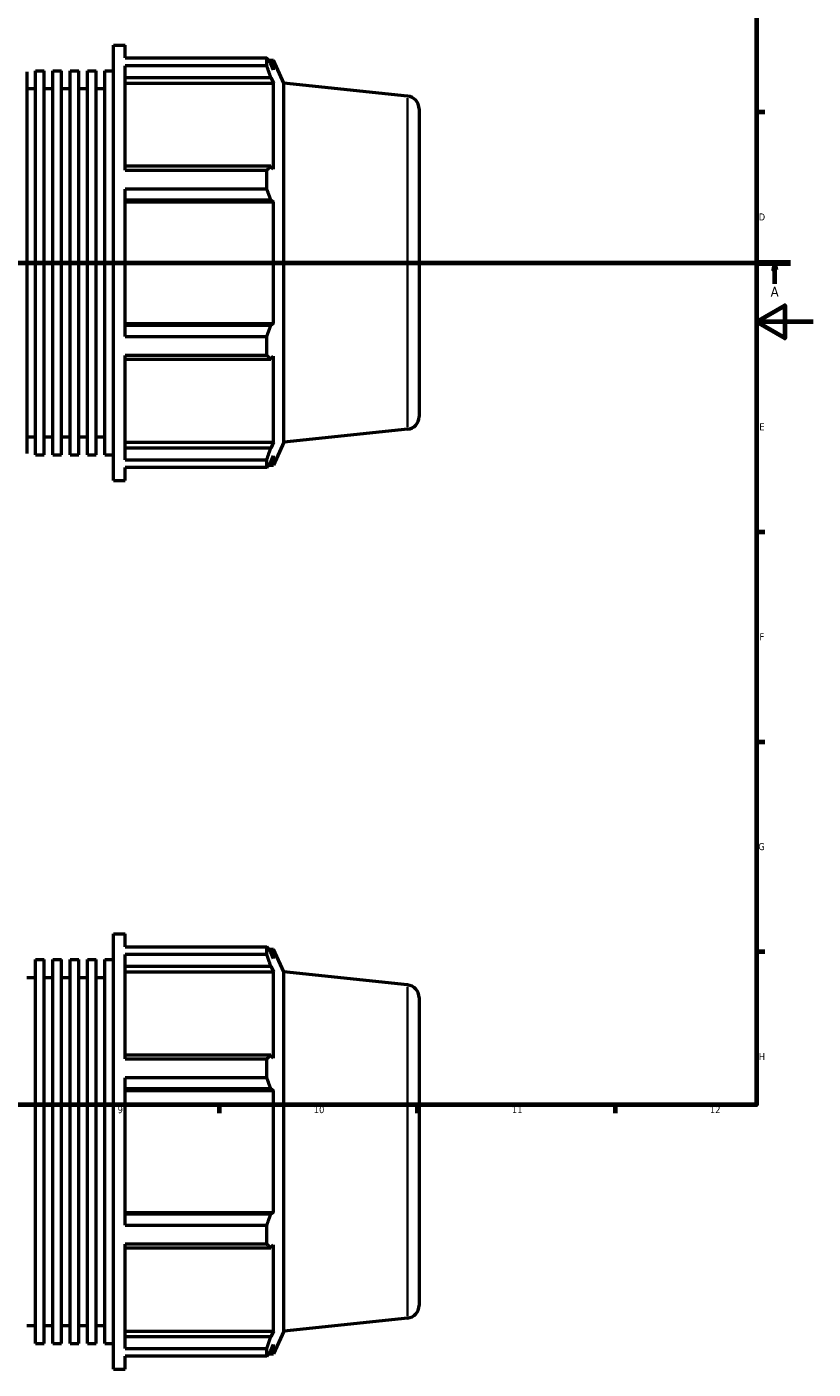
# Model space of a CAD drawing. Header units: millimetres. Extents: x -172 to 1405, y -73 to 983.
# Tile 4 of 7: x 563 to 841, y -73 to 401. Entities that reach past the tile are written whole.
import ezdxf

# ---------------------------------------------------------------- set-up
doc = ezdxf.new("R2010")
doc.units = ezdxf.units.MM
doc.linetypes.add('CHAIN', pattern=[0.7087, 0.4724, -0.0591, 0.1181, -0.0591])
for name, color, linetype, lineweight in [('Border (ISO)', 7, 'Continuous', 70), ('Section Line (ISO)', 7, 'CHAIN', 70), ('Visible (ISO)', 7, 'Continuous', 50), ('Visible Narrow (ISO)', 7, 'Continuous', 35)]:
    doc.layers.add(name, color=color, linetype=linetype, lineweight=lineweight)
doc.styles.add('Label Text (ISO)', font='tahoma.ttf')
doc.styles.add('Note Text (ISO)', font='tahoma.ttf')

# ---------------------------------------------------------------- blocks, each defined once
blk = doc.blocks.new('Borders Default Border')
at = {"layer": 'Border (ISO)'}
for p, q in [((821, 371.25), (823.9, 371.25)), ((821, 222.75), (823.9, 222.75)), ((821, 148.5), (823.9, 148.5)), ((821, 74.25), (823.9, 74.25)), ((630.75, 20), (630.75, 17.1)), ((700.83, 20), (700.83, 17.1)), ((770.92, 20), (770.92, 17.1))]:
    blk.add_line(p, q, dxfattribs=at)
at = {"layer": 'Border (ISO)', "flags": 128}
for points in [[(20, 20), (20, 574), (821, 574), (821, 20), (20, 20)], [(841, 297), (821, 297), (831, 302.77), (831, 291.23), (821, 297)]]:
    blk.add_lwpolyline(points, dxfattribs=at)
at = {"layer": 'Border (ISO)', "color": 232, "true_color": 0xca0064, "char_height": 2.5, "attachment_point": 7, "style": 'Note Text (ISO)'}
for s, insert in [('D', (821.73, 332.88)), ('E', (821.94, 258.63)), ('F', (822, 184.38)), ('G', (821.61, 110.08)), ('H', (821.74, 35.88)), ('9', (594.88, 17.05)), ('10', (664.29, 17.05)), ('11', (734.37, 17.1)), ('12', (804.46, 17.1))]:
    blk.add_mtext(s, dxfattribs=dict(at, insert=insert))
blk = doc.blocks.new('2dTransSection0')
at = {"layer": 'Section Line (ISO)', "linetype": 'CHAIN'}
blk.add_line((235.03, 317.93), (833.03, 317.93), dxfattribs=at)
at = {"layer": 'Section Line (ISO)', "linetype": 'Continuous', "lineweight": 140}
blk.add_line((821.86, 317.93), (833.03, 317.93), dxfattribs=at)
at = {"layer": 'Section Line (ISO)', "linetype": 'Continuous'}
for p, q in [((827.45, 317.93), (826.95, 315.43)), ((826.95, 315.43), (827.95, 315.43)), ((827.45, 315.43), (827.45, 317.93)), ((827.95, 315.43), (827.45, 317.93)), ((827.45, 310.43), (827.45, 315.43))]:
    blk.add_line(p, q, dxfattribs=at)
at = {"layer": 'Section Line (ISO)', "linetype": 'Continuous', "flags": 128}
blk.add_lwpolyline([(827.95, 315.43), (827.45, 317.93), (826.95, 315.43), (827.95, 315.43)], dxfattribs=at)
at = {"layer": 'Section Line (ISO)'}
blk.add_solid([(827.95, 315.43), (827.45, 317.93), (826.95, 315.43), (827.95, 315.43)], dxfattribs=at)
at = {"layer": 'Section Line (ISO)', "insert": (825.96, 305.93), "char_height": 3.5, "attachment_point": 7, "style": 'Label Text (ISO)'}
blk.add_mtext('A', dxfattribs=at)

msp = doc.modelspace()

# ---------------------------------------------------------------- linework, layer by layer
at = {"layer": 'Visible (ISO)'}
for p, q in [((593.374, 240.927), (593.374, 394.927)), ((593.374, 394.927), (597.562, 394.927)), ((597.562, 390.379), (597.562, 394.927)), ((597.562, 390.379), (647.677, 390.379)), ((647.677, 387.594), (647.677, 390.379)), ((648.274, 389.537), (650.077, 389.537)), ((653.674, 381.457), (650.077, 389.537)), ((650.077, 386.223), (650.077, 389.537)), ((562.746, 385.427), (562.746, 250.427)), ((565.808, 250.013), (565.808, 385.841)), ((565.808, 385.841), (568.871, 385.841)), ((568.871, 250.013), (568.871, 385.841)), ((571.934, 250.013), (571.934, 385.841)), ((571.934, 385.841), (574.997, 385.841)), ((574.997, 250.013), (574.997, 385.841)), ((578.06, 250.013), (578.06, 385.841)), ((578.06, 385.841), (581.123, 385.841)), ((581.123, 250.013), (581.123, 385.841)), ((584.186, 250.013), (584.186, 385.841)), ((584.186, 385.841), (587.248, 385.841)), ((587.248, 250.013), (587.248, 385.841)), ((590.311, 250.013), (590.311, 385.841)), ((590.311, 385.841), (593.374, 385.841)), ((597.562, 350.722), (597.562, 387.594)), ((647.677, 387.594), (597.562, 387.594)), ((650.077, 386.223), (649.048, 388.426)), ((597.562, 383.495), (649.048, 383.495)), ((597.562, 381.446), (650.077, 381.446)), ((649.048, 383.495), (650.077, 381.446)), ((650.077, 350.993), (650.077, 381.446)), ((653.674, 254.397), (653.674, 381.457)), ((697.502, 376.851), (653.674, 381.457)), ((562.746, 379.527), (565.808, 379.527)), ((568.871, 379.527), (571.934, 379.527)), ((574.997, 379.527), (578.06, 379.527)), ((581.123, 379.527), (584.186, 379.527)), ((587.248, 379.527), (590.311, 379.527)), ((701.531, 372.376), (701.531, 263.479)), ((649.048, 352.06), (597.562, 352.06)), ((650.077, 350.993), (649.048, 352.06)), ((597.562, 350.722), (647.677, 350.722)), ((647.677, 344), (647.677, 350.722)), ((597.562, 291.855), (597.562, 344)), ((647.677, 344), (597.562, 344)), ((597.562, 340.156), (649.048, 340.156)), ((597.562, 339.461), (650.077, 339.461)), ((649.048, 340.156), (650.077, 339.461)), ((650.077, 296.394), (650.077, 339.461)), ((597.562, 296.394), (650.077, 296.394)), ((649.048, 295.699), (597.562, 295.699)), ((650.077, 296.394), (649.048, 295.699)), ((597.562, 291.855), (647.677, 291.855)), ((647.677, 285.133), (647.677, 291.855)), ((597.562, 248.26), (597.562, 285.133)), ((647.677, 285.133), (597.562, 285.133)), ((597.562, 283.795), (649.048, 283.795)), ((649.048, 283.795), (650.077, 284.862)), ((650.077, 254.409), (650.077, 284.862)), ((697.502, 259.004), (653.674, 254.397)), ((562.746, 256.327), (565.808, 256.327)), ((568.871, 256.327), (571.934, 256.327)), ((574.997, 256.327), (578.06, 256.327)), ((581.123, 256.327), (584.186, 256.327)), ((587.248, 256.327), (590.311, 256.327)), ((597.562, 254.409), (650.077, 254.409)), ((649.048, 252.36), (597.562, 252.36)), ((650.077, 254.409), (649.048, 252.36)), ((653.674, 254.397), (650.077, 246.317)), ((565.808, 250.013), (568.871, 250.013)), ((571.934, 250.013), (574.997, 250.013)), ((578.06, 250.013), (581.123, 250.013)), ((584.186, 250.013), (587.248, 250.013)), ((590.311, 250.013), (593.374, 250.013)), ((597.562, 248.26), (647.677, 248.26)), ((647.677, 245.476), (647.677, 248.26)), ((649.048, 247.429), (650.077, 249.632)), ((650.077, 246.317), (650.077, 249.632)), ((597.562, 240.927), (597.562, 245.476)), ((647.677, 245.476), (597.562, 245.476)), ((648.274, 246.317), (650.077, 246.317)), ((593.374, 240.927), (597.562, 240.927)), ((593.374, -73.471), (593.374, 80.529)), ((593.374, 80.529), (597.562, 80.529)), ((597.562, 75.98), (597.562, 80.529)), ((597.562, 75.98), (647.677, 75.98)), ((647.677, 73.196), (647.677, 75.98)), ((565.808, -64.385), (565.808, 71.443)), ((565.808, 71.443), (568.871, 71.443)), ((568.871, -64.385), (568.871, 71.443)), ((571.934, -64.385), (571.934, 71.443)), ((571.934, 71.443), (574.997, 71.443)), ((574.997, -64.385), (574.997, 71.443)), ((578.06, -64.385), (578.06, 71.443)), ((578.06, 71.443), (581.123, 71.443)), ((581.123, -64.385), (581.123, 71.443)), ((584.186, -64.385), (584.186, 71.443)), ((584.186, 71.443), (587.248, 71.443)), ((587.248, -64.385), (587.248, 71.443)), ((590.311, -64.385), (590.311, 71.443)), ((590.311, 71.443), (593.374, 71.443)), ((597.562, 36.324), (597.562, 73.196)), ((647.677, 73.196), (597.562, 73.196)), ((648.274, 75.139), (650.077, 75.139)), ((650.077, 71.824), (649.048, 74.028)), ((653.674, 67.059), (650.077, 75.139)), ((650.077, 71.824), (650.077, 75.139)), ((597.562, 69.097), (649.048, 69.097)), ((597.562, 67.048), (650.077, 67.048)), ((649.048, 69.097), (650.077, 67.048)), ((650.077, 36.595), (650.077, 67.048)), ((653.674, -60.001), (653.674, 67.059)), ((697.502, 62.452), (653.674, 67.059)), ((562.746, 65.129), (565.808, 65.129)), ((568.871, 65.129), (571.934, 65.129)), ((574.997, 65.129), (578.06, 65.129)), ((581.123, 65.129), (584.186, 65.129)), ((587.248, 65.129), (590.311, 65.129)), ((701.531, 57.977), (701.531, -50.919)), ((649.048, 37.661), (597.562, 37.661)), ((597.562, 36.324), (647.677, 36.324)), ((647.677, 29.601), (647.677, 36.324)), ((650.077, 36.595), (649.048, 37.661)), ((597.562, -22.544), (597.562, 29.601)), ((647.677, 29.601), (597.562, 29.601)), ((597.562, 25.757), (649.048, 25.757)), ((597.562, 25.062), (650.077, 25.062)), ((649.048, 25.757), (650.077, 25.062)), ((650.077, -18.005), (650.077, 25.062)), ((597.562, -18.005), (650.077, -18.005)), ((649.048, -18.699), (597.562, -18.699)), ((650.077, -18.005), (649.048, -18.699)), ((597.562, -22.544), (647.677, -22.544)), ((647.677, -29.266), (647.677, -22.544)), ((597.562, -66.138), (597.562, -29.266)), ((647.677, -29.266), (597.562, -29.266)), ((597.562, -30.604), (649.048, -30.604)), ((649.048, -30.604), (650.077, -29.537)), ((650.077, -59.99), (650.077, -29.537)), ((697.502, -55.395), (653.674, -60.001)), ((562.746, -58.071), (565.808, -58.071)), ((568.871, -58.071), (571.934, -58.071)), ((574.997, -58.071), (578.06, -58.071)), ((581.123, -58.071), (584.186, -58.071)), ((587.248, -58.071), (590.311, -58.071)), ((597.562, -59.99), (650.077, -59.99)), ((650.077, -59.99), (649.048, -62.039)), ((653.674, -60.001), (650.077, -68.081)), ((565.808, -64.385), (568.871, -64.385)), ((571.934, -64.385), (574.997, -64.385)), ((578.06, -64.385), (581.123, -64.385)), ((584.186, -64.385), (587.248, -64.385)), ((590.311, -64.385), (593.374, -64.385)), ((649.048, -62.039), (597.562, -62.039)), ((597.562, -66.138), (647.677, -66.138)), ((647.677, -68.923), (647.677, -66.138)), ((649.048, -66.97), (650.077, -64.767)), ((650.077, -68.081), (650.077, -64.767)), ((597.562, -73.471), (597.562, -68.923)), ((647.677, -68.923), (597.562, -68.923)), ((648.274, -68.081), (650.077, -68.081)), ((593.374, -73.471), (597.562, -73.471))]:
    msp.add_line(p, q, dxfattribs=at)
for centre, start, end in [((697.031, 372.376), 0, 84), ((697.031, 263.479), 276, 0), ((697.031, 57.977), 0, 84), ((697.031, -50.919), 276, 0)]:
    msp.add_arc(centre, 4.5, start, end, dxfattribs=at)
for points, weights in [([(647.677, 390.379), (648.39, 389.383), (649.048, 388.426)], [1, 1.00212135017, 1.00342740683]), ([(649.048, 383.495), (648.39, 385.503), (647.677, 387.594)], [1.00342740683, 1.00212135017, 1]), ([(647.677, 350.722), (648.39, 351.405), (649.048, 352.06)], [1, 1.00212135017, 1.00342740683]), ([(649.048, 340.156), (648.39, 342.039), (647.677, 344)], [1.00342740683, 1.00212135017, 1]), ([(647.677, 291.855), (648.39, 293.816), (649.048, 295.699)], [1, 1.00212135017, 1.00342740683]), ([(649.048, 283.795), (648.39, 284.45), (647.677, 285.133)], [1.00342740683, 1.00212135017, 1]), ([(647.677, 248.26), (648.39, 250.352), (649.048, 252.36)], [1, 1.00212135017, 1.00342740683]), ([(649.048, 247.429), (648.39, 246.472), (647.677, 245.476)], [1.00342740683, 1.00212135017, 1]), ([(647.677, 75.98), (648.39, 74.984), (649.048, 74.028)], [1, 1.00212135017, 1.00342740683]), ([(649.048, 69.097), (648.39, 71.104), (647.677, 73.196)], [1.00342740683, 1.00212135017, 1]), ([(647.677, 36.324), (648.39, 37.006), (649.048, 37.661)], [1, 1.00212135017, 1.00342740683]), ([(649.048, 25.757), (648.39, 27.64), (647.677, 29.601)], [1.00342740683, 1.00212135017, 1]), ([(647.677, -22.544), (648.39, -20.582), (649.048, -18.699)], [1, 1.00212135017, 1.00342740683]), ([(649.048, -30.604), (648.39, -29.948), (647.677, -29.266)], [1.00342740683, 1.00212135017, 1]), ([(647.677, -66.138), (648.39, -64.047), (649.048, -62.039)], [1, 1.00212135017, 1.00342740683]), ([(649.048, -66.97), (648.39, -67.926), (647.677, -68.923)], [1.00342740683, 1.00212135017, 1])]:
    msp.add_rational_spline(points, weights, degree=2, dxfattribs=at)
at = {"layer": 'Visible Narrow (ISO)'}
for p, q in [((697.502, 259.729), (697.502, 376.125)), ((697.502, -54.669), (697.502, 61.727))]:
    msp.add_line(p, q, dxfattribs=at)

# ---------------------------------------------------------------- block references
msp.add_blockref('Borders Default Border', (0, 0))
at = {"layer": 'Section Line (ISO)'}
msp.add_blockref('2dTransSection0', (0, 0), dxfattribs=at)

doc.saveas('drawing.dxf')
